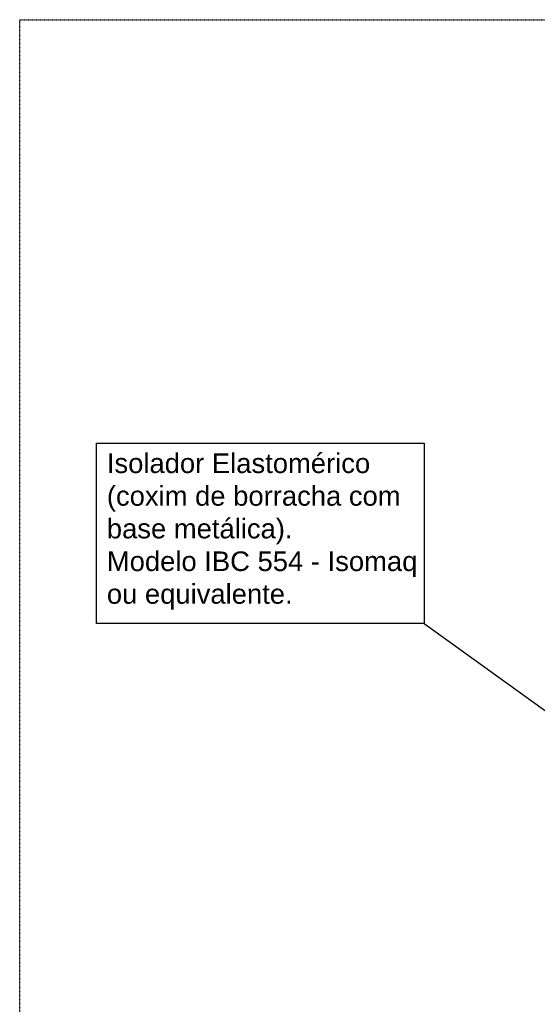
# Model space of a CAD drawing. Extents: x -90708 to 277869, y -117 to 207445.
# Tile 152 of 256: x -81857 to -80537, y 132637 to 135149. Entities that reach past the tile are written whole.
import ezdxf

# ---------------------------------------------------------------- set-up
doc = ezdxf.new("R2010")
doc.units = 0
doc.header["$MEASUREMENT"] = 0
doc.linetypes.add('DASHDOT', pattern=[1, 0.5, -0.25, 0, -0.25])
doc.layers.add('ARQ-GRELHAS', color=30, linetype='CONTINUOUS')
doc.layers.add('ARQ-TEXTO ESC', color=160, linetype='CONTINUOUS')
doc.layers.add('ARQ-TEXTO TABELAS', color=7, linetype='CONTINUOUS', lineweight=9)
doc.styles.add('ARIEL', font='arial.ttf', dxfattribs={"height": 100})

msp = doc.modelspace()

# ---------------------------------------------------------------- linework, layer by layer
at = {"layer": 'ARQ-GRELHAS', "linetype": 'DASHDOT', "ltscale": 0.05}
for p, q in [((-81856.871, 135148.665), (-74343.871, 135148.665)), ((-81856.871, 131147.665), (-81856.871, 135148.665))]:
    msp.add_line(p, q, dxfattribs=at)
at = {"layer": 'ARQ-TEXTO ESC'}
msp.add_line((-80825.763, 133608.605), (-80306.595, 133234.182), dxfattribs=at)
msp.add_lwpolyline([(-81661.243, 134068.058), (-80825.763, 134068.058), (-80825.763, 133608.605), (-81661.243, 133608.605)], close=True, dxfattribs=at)

# ---------------------------------------------------------------- texts
at = {"layer": 'ARQ-TEXTO TABELAS', "insert": (-81634.629, 134042.058), "char_height": 50, "attachment_point": 1, "style": 'ARIEL'}
msp.add_mtext('Isolador Elastomérico\\P(coxim de borracha com\\Pbase metálica).\\PModelo IBC 554 - Isomaq\\Pou equivalente.', dxfattribs=at)

doc.saveas('drawing.dxf')
